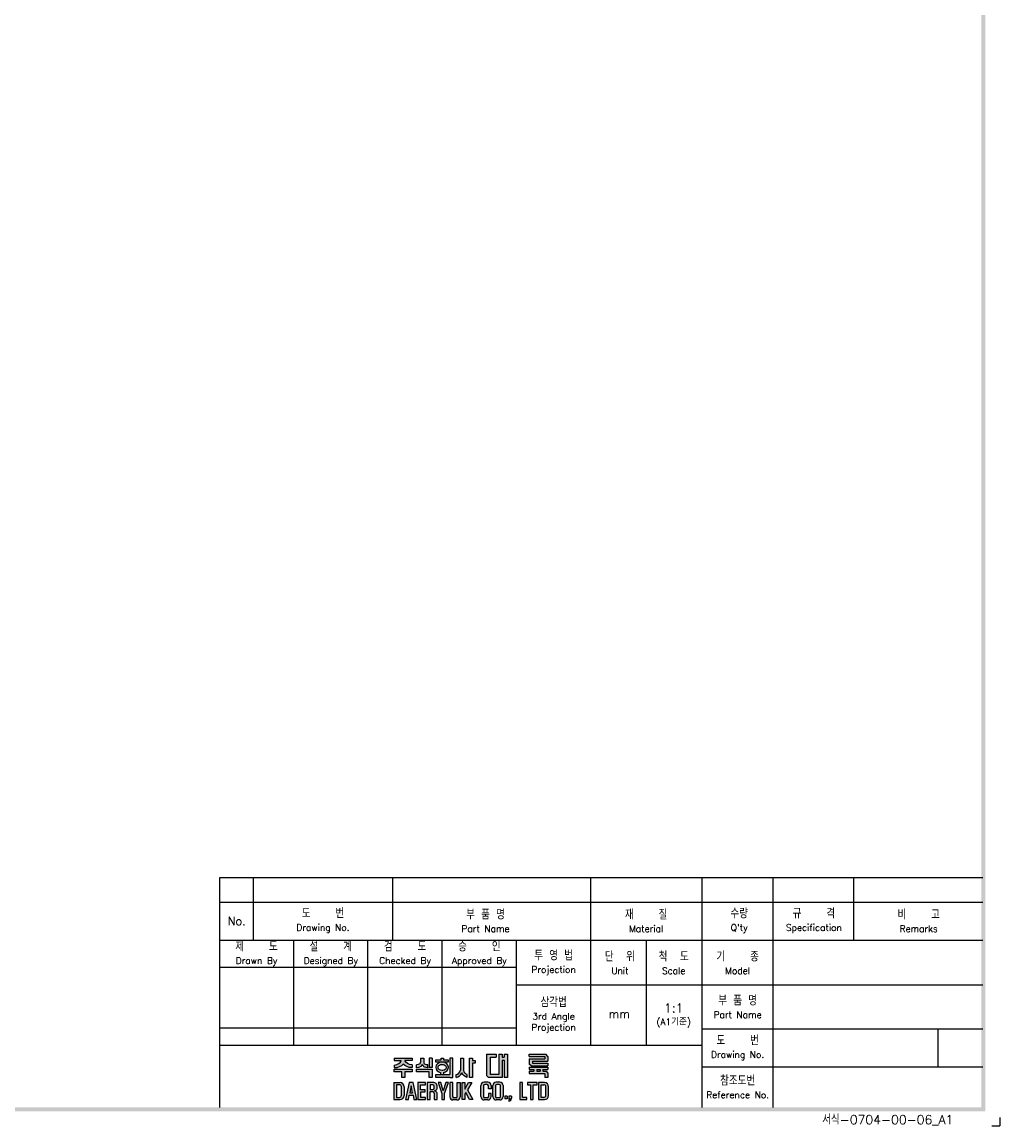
# Model space of a CAD drawing. Extents: x -26 to 1050, y -162 to 594.
# Tile 4 of 5: x 742 to 1050, y -162 to 186. Entities that reach past the tile are written whole.
import ezdxf

# ---------------------------------------------------------------- set-up
doc = ezdxf.new("R2010")
doc.units = 0
doc.header["$MEASUREMENT"] = 0
for name, color, linetype in [('di', 3, 'CONTINUOUS'), ('dimtaxt', 3, 'CONTINUOUS'), ('dwg', 7, 'CONTINUOUS')]:
    doc.layers.add(name, color=color, linetype=linetype)
doc.styles.get("Standard").update_dxf_attribs({"font": 'romans.shx', "height": 2, "bigfont": 'hgs.shx'})

# ---------------------------------------------------------------- blocks, each defined once
blk = doc.blocks.new('도면서식 A1')
at = {"layer": 'di', "insert": (780.92, -2.61), "char_height": 2.2, "width": 38.8706, "attachment_point": 4}
blk.add_mtext('서식-0704-00-06_A1', dxfattribs=at)
blk = doc.blocks.new('대륙')
at = {"layer": 'dimtaxt'}
h = blk.add_hatch(color=256, dxfattribs=at)
edge = h.paths.add_edge_path()
edge.add_line((51.99, 12.18), (47.65, 12.18))
edge.add_line((47.65, 12.18), (47.65, 11.59))
edge.add_line((47.65, 11.59), (49.36, 11.59))
edge.add_ellipse((47.48, 11.55), major_axis=(1.89, 0.39), ratio=0.576936, start_angle=268.0794, end_angle=342.4305, ccw=False)
edge.add_line((47.64, 10.44), (47.64, 9.87))
edge.add_ellipse((47.59, 11.36), major_axis=(2.46, 0), ratio=0.608939, start_angle=-88.7913, end_angle=-24.3158)
edge.add_ellipse((52.06, 11.36), major_axis=(-2.46, 0), ratio=0.608939, start_angle=384.3158, end_angle=448.3061)
edge.add_line((51.99, 9.87), (51.99, 10.51))
edge.add_ellipse((52.11, 11.62), major_axis=(-1.91, 0.31), ratio=0.577613, start_angle=17.5125, end_angle=91.8636, ccw=False)
edge.add_line((50.24, 11.59), (51.99, 11.59))
edge.add_line((51.99, 11.59), (51.99, 12.18))
h.paths.add_polyline_path([(52, 9.48), (47.64, 9.48), (47.64, 8.87), (49.46, 8.87), (49.46, 7.49), (50.19, 7.49), (50.19, 8.88), (52, 8.88)])
edge = h.paths.add_edge_path()
edge.add_arc((55.25, 11.18), 0.45, 180, 220.7047, ccw=False)
edge.add_line((54.8, 11.18), (54.8, 12.18))
edge.add_line((54.8, 12.18), (54.06, 12.18))
edge.add_line((54.06, 12.18), (54.06, 11.18))
edge.add_arc((53.61, 11.18), 0.45, 319.2953, 360, ccw=False)
edge.add_spline(control_points=[(53.95, 10.89), (53.94, 10.88), (53.93, 10.87), (53.83, 10.76), (53.7, 10.68), (53.03, 10.51)], knot_values=[3.761053, 3.761053, 3.761053, 3.761053, 3.807132, 3.807132, 4.298097, 4.298097, 4.298097, 4.298097], degree=3, periodic=0)
edge.add_line((53.03, 10.51), (53.03, 9.85))
edge.add_spline(control_points=[(53.03, 9.85), (53.05, 9.85), (53.06, 9.85), (53.74, 9.96), (53.94, 10.08), (54.15, 10.22), (54.2, 10.3), (54.43, 10.6)], knot_values=[3.495949, 3.495949, 3.495949, 3.495949, 3.524444, 3.524444, 4.06832, 4.06832, 4.379503, 4.379503, 4.379503, 4.379503], degree=3, periodic=0)
edge.add_spline(control_points=[(54.43, 10.6), (54.65, 10.3), (54.71, 10.22), (54.92, 10.08), (55.12, 9.96), (55.75, 9.88), (55.78, 9.87), (55.8, 9.86)], knot_values=[3.495949, 3.495949, 3.495949, 3.495949, 3.807132, 3.807132, 4.351008, 4.351008, 4.402945, 4.402945, 4.402945, 4.402945], degree=3, periodic=0)
edge.add_line((55.8, 9.86), (55.8, 10.59))
edge.add_spline(control_points=[(55.8, 10.59), (55.78, 10.59), (55.76, 10.6), (55.19, 10.66), (55.03, 10.75), (54.92, 10.87), (54.91, 10.88), (54.91, 10.89)], knot_values=[3.761053, 3.761053, 3.761053, 3.761053, 3.81299, 3.81299, 4.356866, 4.356866, 4.402945, 4.402945, 4.402945, 4.402945], degree=3, periodic=0)
h.paths.add_polyline_path([(56.82, 9.48), (53.03, 9.48), (53.03, 8.87), (56.1, 8.87), (56.1, 7.49), (56.82, 7.49)])
h.paths.add_polyline_path([(56.82, 12.19), (56.1, 12.19), (56.1, 9.87), (56.82, 9.87)])
h.paths.add_polyline_path([(60.76, 11.76), (59.58, 11.76), (59.58, 12.19), (59.05, 12.19), (59.05, 11.76), (57.74, 11.76), (57.74, 11.21), (60.76, 11.21)])
edge = h.paths.add_edge_path()
edge.add_ellipse((59.26, 9.92), major_axis=(-1.56, 0), ratio=0.830145, start_angle=101.7462, end_angle=265.4383)
edge.add_line((59.38, 11.21), (59.13, 11.21))
edge.add_ellipse((59.26, 9.92), major_axis=(1.56, 0), ratio=0.830145, start_angle=94.5617, end_angle=259.6787)
edge.add_line((58.98, 8.65), (58.98, 8.2))
edge.add_line((58.98, 8.2), (59.58, 8.2))
edge.add_line((59.58, 8.2), (59.58, 8.65))
edge = h.paths.add_edge_path(flags=16)
edge.add_spline(control_points=[(60.26, 9.92), (60.26, 10.03), (60.22, 10.15), (60.06, 10.37), (59.93, 10.48), (59.59, 10.63), (59.39, 10.66), (58.99, 10.64), (58.8, 10.59), (58.5, 10.41), (58.39, 10.3), (58.27, 10.07), (58.25, 9.96), (58.28, 9.73), (58.34, 9.62), (58.54, 9.4), (58.69, 9.3), (59.06, 9.19), (59.26, 9.17), (59.65, 9.23), (59.83, 9.31), (60.09, 9.5), (60.18, 9.62), (60.25, 9.8), (60.26, 9.86), (60.26, 9.92)], knot_values=[0, 0, 0, 0, 0.543876, 0.543876, 1.087752, 1.087752, 1.631628, 1.631628, 2.175504, 2.175504, 2.71938, 2.71938, 3.263256, 3.263256, 3.807132, 3.807132, 4.351008, 4.351008, 4.894884, 4.894884, 5.43876, 5.43876, 5.982636, 5.982636, 6.283185, 6.283185, 6.283185, 6.283185], degree=3, periodic=0)
for points in [[(61.83, 12.19), (61.11, 12.19), (61.11, 8.2), (57.74, 8.2), (57.74, 7.47), (61.11, 7.47), (61.83, 7.47)], [(70.89, 12.38), (72.38, 12.38), (72.38, 13.12), (70.01, 13.12), (70.01, 8), (70.53, 7.49), (73.84, 7.49), (73.84, 11.66), (74.29, 11.66), (74.29, 7.49), (75.14, 7.49), (75.14, 13.12), (74.29, 13.12), (74.29, 12.42), (73.84, 12.42), (73.84, 13.12), (73.01, 13.12), (73.01, 8.23), (70.89, 8.23)]]:
    blk.add_hatch(color=256, dxfattribs=at).paths.add_polyline_path(points)
h = blk.add_hatch(color=256, dxfattribs=at)
edge = h.paths.add_edge_path()
edge.add_line((64.41, 12.18), (63.7, 12.18))
edge.add_line((63.7, 12.18), (63.7, 9.23))
edge.add_ellipse((62.86, 9.12), major_axis=(0.66, 0.841), ratio=0.672815, start_angle=218.7862, end_angle=304.0863, ccw=False)
edge.add_line((62.7, 8.19), (62.7, 7.51))
edge.add_ellipse((63.11, 8.54), major_axis=(0.964, 0.919), ratio=0.540942, start_angle=220.7961, end_angle=301.7505)
edge.add_ellipse((64.93, 8.53), major_axis=(-0.866, 0.919), ratio=0.569913, start_angle=58.7442, end_angle=145.288)
edge.add_line((65.35, 7.49), (65.35, 8.17))
edge.add_ellipse((65.18, 9.26), major_axis=(-0.67, 1.07), ratio=0.576723, start_angle=74.3826, end_angle=142.9847, ccw=False)
edge.add_line((64.41, 9.18), (64.41, 12.18))
h.paths.add_polyline_path([(66.65, 10.99), (67.26, 10.99), (67.26, 11.63), (66.64, 11.63), (66.64, 12.18), (65.92, 12.18), (65.92, 7.49), (66.65, 7.49)])
h = blk.add_hatch(color=256, dxfattribs=at)
h.paths.add_polyline_path([(84.17, 12.56), (84.17, 11.99), (80.38, 11.99), (80.38, 10.74), (80.81, 10.32), (84.92, 10.32), (84.92, 10.92), (81.19, 10.92), (81.19, 11.44), (84.92, 11.44), (84.92, 12.6), (84.39, 13.12), (80.36, 13.12), (80.36, 12.56)])
h.paths.add_polyline_path([(83.7, 9.41), (84.92, 9.41), (84.92, 9.97), (80.36, 9.97), (80.36, 9.41), (81.48, 9.41), (81.48, 9.04), (80.35, 9.04), (80.35, 8.42), (84.18, 8.42), (84.18, 7.49), (84.92, 7.49), (84.92, 8.64), (84.52, 9.04), (83.7, 9.04)])
h.paths.add_polyline_path([(83, 9.41), (82.23, 9.41), (82.23, 9.04), (83, 9.04)], flags=17)
h = blk.add_hatch(color=256, dxfattribs=at)
h.paths.add_polyline_path([(47.58, 6.25), (47.58, 2.12), (49.06, 2.12, 0.414214), (50.06, 3.12), (50.06, 5.25, 0.414214), (49.06, 6.25)])
h.paths.add_polyline_path([(48.9, 5.73, -0.414214), (49.4, 5.23), (49.4, 3.16, -0.414214), (48.9, 2.66), (48.23, 2.66), (48.23, 5.73)], flags=16)
h.paths.add_polyline_path([(50.42, 2.11), (51.1, 2.11), (51.31, 3.17), (52.21, 3.17), (52.42, 2.11), (53.1, 2.11), (52.25, 6.23), (51.27, 6.23)])
h.paths.add_polyline_path([(51.77, 5.49), (52.09, 3.74), (51.43, 3.74)], flags=16)
h.paths.add_polyline_path([(53.4, 2.11), (55.25, 2.11), (55.25, 2.66), (54.07, 2.66), (54.07, 3.99), (55.15, 3.99), (55.15, 4.52), (54.06, 4.52), (54.06, 5.7), (55.21, 5.7), (55.21, 6.25), (53.4, 6.25)])
h.paths.add_polyline_path([(55.67, 2.12), (56.33, 2.12), (56.33, 4.05), (56.93, 4.05, -0.414214), (57.33, 3.65), (57.33, 2.12), (58.02, 2.12), (58.02, 3.65, 0.276846), (57.45, 4.24, 0.25864), (58.02, 4.77), (58.02, 5.43, 0.414214), (57.22, 6.23), (55.67, 6.23)])
h.paths.add_polyline_path([(56.33, 5.71), (57.04, 5.71, -0.414214), (57.34, 5.41), (57.34, 4.86, -0.414214), (57.04, 4.56), (56.33, 4.56)], flags=16)
h.paths.add_polyline_path([(59.2, 3.57), (59.2, 2.11), (59.85, 2.11), (59.85, 3.58), (60.8, 6.24), (60.13, 6.24), (59.53, 4.27), (58.97, 6.24), (58.28, 6.24)])
h.paths.add_polyline_path([(61.13, 2.78, 0.414214), (61.88, 2.03), (62.85, 2.03, 0.414214), (63.6, 2.78), (63.6, 6.24), (62.93, 6.24), (62.93, 2.84, -0.414214), (62.68, 2.59), (62.07, 2.59, -0.414214), (61.82, 2.84), (61.82, 6.24), (61.13, 6.24)])
h.paths.add_polyline_path([(64.11, 2.12), (64.77, 2.12), (64.77, 3.42), (64.98, 3.87), (65.9, 2.12), (66.68, 2.12), (65.38, 4.46), (66.48, 6.23), (65.69, 6.23), (64.76, 4.66), (64.76, 6.23), (64.11, 6.23)])
h.paths.add_polyline_path([(68.62, 2.84, 0.414214), (69.42, 2.04), (70.32, 2.04, 0.414214), (71.12, 2.84), (71.12, 3.62), (70.47, 3.62), (70.47, 2.85, -0.414214), (70.17, 2.55), (69.58, 2.55, -0.414214), (69.28, 2.85), (69.28, 5.49, -0.414214), (69.58, 5.79), (70.16, 5.79, -0.414214), (70.46, 5.49), (70.46, 4.76), (71.12, 4.76), (71.12, 5.52, 0.414214), (70.32, 6.32), (69.42, 6.32, 0.414214), (68.62, 5.52)])
h.paths.add_polyline_path([(71.57, 2.84, 0.414214), (72.37, 2.04), (73.25, 2.04, 0.414214), (74.05, 2.84), (74.05, 5.52, 0.414214), (73.25, 6.32), (72.37, 6.32, 0.414214), (71.57, 5.52)])
h.paths.add_polyline_path([(72.23, 5.5, -0.414214), (72.53, 5.8), (73.09, 5.8, -0.414214), (73.39, 5.5), (73.39, 2.85, -0.414214), (73.09, 2.55), (72.53, 2.55, -0.414214), (72.23, 2.85)], flags=16)
h.paths.add_polyline_path([(74.42, 2.34), (75.05, 2.34), (75.05, 2.98), (74.42, 2.98)])
h.paths.add_polyline_path([(75.76, 2.34, -0.316213), (75.39, 2.07), (75.39, 1.77, 0.409412), (76.08, 2.47), (76.08, 2.98), (75.39, 2.98), (75.39, 2.34)])
h.paths.add_polyline_path([(78.08, 2.12), (79.79, 2.12), (79.79, 2.67), (78.75, 2.67), (78.75, 6.24), (78.08, 6.24)])
h.paths.add_polyline_path([(80.68, 2.12), (81.35, 2.12), (81.35, 5.7), (82.27, 5.7), (82.27, 6.24), (79.92, 6.24), (79.92, 5.7), (80.68, 5.7)])
h.paths.add_polyline_path([(82.59, 2.13), (84.07, 2.13, 0.414214), (85.07, 3.13), (85.07, 5.24, 0.414214), (84.07, 6.24), (82.59, 6.24)])
h.paths.add_polyline_path([(83.24, 5.73), (83.9, 5.73, -0.414214), (84.4, 5.23), (84.4, 3.15, -0.414214), (83.9, 2.65), (83.24, 2.65)], flags=16)
for p, q in [((47.65, 12.18), (51.99, 12.18)), ((47.65, 12.18), (47.65, 11.59)), ((47.65, 11.59), (49.36, 11.59)), ((51.99, 11.59), (50.24, 11.59)), ((51.99, 12.18), (51.99, 11.59)), ((54.06, 12.18), (54.8, 12.18)), ((54.06, 12.18), (54.06, 11.18)), ((54.8, 12.18), (54.8, 11.18)), ((56.82, 12.19), (56.1, 12.19)), ((56.1, 12.19), (56.1, 9.87)), ((56.82, 12.19), (56.82, 9.87)), ((57.74, 11.76), (59.05, 11.76)), ((57.74, 11.21), (57.74, 11.76)), ((60.76, 11.21), (57.74, 11.21)), ((59.05, 11.76), (59.05, 12.19)), ((59.05, 12.19), (59.58, 12.19)), ((59.58, 12.19), (59.58, 11.76)), ((59.58, 11.76), (60.76, 11.76)), ((60.76, 11.76), (60.76, 11.21)), ((61.11, 12.19), (61.11, 8.2)), ((61.83, 12.19), (61.11, 12.19)), ((61.83, 7.47), (61.83, 12.19)), ((63.7, 12.18), (64.41, 12.18)), ((63.7, 12.18), (63.7, 9.23)), ((64.41, 12.18), (64.41, 9.18)), ((65.92, 7.49), (65.92, 12.18)), ((65.92, 12.18), (66.64, 12.18)), ((66.64, 12.18), (66.64, 11.63)), ((66.64, 11.63), (67.26, 11.63)), ((66.65, 10.99), (66.65, 7.49)), ((67.26, 10.99), (66.65, 10.99)), ((67.26, 11.63), (67.26, 10.99)), ((70.01, 13.12), (70.01, 8)), ((70.01, 13.12), (72.38, 13.12)), ((70.89, 12.38), (70.89, 8.23)), ((70.89, 12.38), (72.38, 12.38)), ((72.38, 13.12), (72.38, 12.38)), ((73.01, 13.12), (73.01, 8.23)), ((73.01, 13.12), (73.84, 13.12)), ((73.84, 13.12), (73.84, 12.42)), ((73.84, 12.42), (74.29, 12.42)), ((73.84, 11.66), (73.84, 7.49)), ((73.84, 11.66), (74.29, 11.66)), ((74.29, 13.12), (75.14, 13.12)), ((74.29, 13.12), (74.29, 12.42)), ((74.29, 11.66), (74.29, 7.49)), ((75.14, 13.12), (75.14, 7.49)), ((80.36, 13.12), (84.39, 13.12)), ((80.36, 12.56), (80.36, 13.12)), ((80.36, 12.56), (84.17, 12.56)), ((80.38, 11.99), (84.17, 11.99)), ((80.38, 11.99), (80.38, 10.74)), ((80.81, 10.32), (80.38, 10.74)), ((81.19, 11.44), (84.92, 11.44)), ((81.19, 11.44), (81.19, 10.92)), ((81.19, 10.92), (84.92, 10.92)), ((84.17, 12.56), (84.17, 11.99)), ((84.92, 12.6), (84.39, 13.12)), ((84.92, 12.6), (84.92, 11.44)), ((84.92, 10.92), (84.92, 10.32)), ((47.64, 10.44), (47.64, 9.87)), ((47.64, 9.48), (52, 9.48)), ((47.64, 8.87), (47.64, 9.48)), ((49.46, 8.87), (47.64, 8.87)), ((49.46, 7.49), (49.46, 8.87)), ((50.19, 8.88), (50.19, 7.49)), ((52, 8.88), (50.19, 8.88)), ((51.99, 10.51), (51.99, 9.87)), ((52, 9.48), (52, 8.88)), ((53.03, 9.85), (53.03, 10.51)), ((53.03, 9.48), (56.82, 9.48)), ((53.03, 8.87), (53.03, 9.48)), ((56.1, 8.87), (53.03, 8.87)), ((55.8, 9.86), (55.8, 10.59)), ((56.82, 9.87), (56.1, 9.87)), ((56.1, 7.49), (56.1, 8.87)), ((56.82, 9.48), (56.82, 7.49)), ((57.74, 8.2), (61.11, 8.2)), ((57.74, 7.47), (57.74, 8.2)), ((58.98, 8.2), (58.98, 8.65)), ((59.58, 8.65), (59.58, 8.2)), ((62.7, 7.51), (62.7, 8.19)), ((65.35, 7.49), (65.35, 8.17)), ((73.01, 8.23), (70.89, 8.23)), ((80.35, 9.04), (81.48, 9.04)), ((80.35, 9.04), (80.35, 8.42)), ((80.35, 8.42), (84.18, 8.42)), ((80.36, 9.97), (84.92, 9.97)), ((80.36, 9.97), (80.36, 9.41)), ((80.36, 9.41), (81.48, 9.41)), ((80.81, 10.32), (84.92, 10.32)), ((81.48, 9.41), (81.48, 9.04)), ((82.23, 9.41), (83, 9.41)), ((82.23, 9.41), (82.23, 9.04)), ((82.23, 9.04), (83, 9.04)), ((83, 9.41), (83, 9.04)), ((83.7, 9.41), (84.92, 9.41)), ((83.7, 9.41), (83.7, 9.04)), ((83.7, 9.04), (84.52, 9.04)), ((84.18, 8.42), (84.18, 7.49)), ((84.92, 8.64), (84.52, 9.04)), ((84.92, 9.97), (84.92, 9.41)), ((84.92, 8.64), (84.92, 7.49)), ((47.58, 6.25), (47.58, 2.12)), ((47.58, 6.25), (49.06, 6.25)), ((48.23, 5.73), (48.23, 2.66)), ((48.9, 5.73), (48.23, 5.73)), ((50.19, 7.49), (49.46, 7.49)), ((51.27, 6.23), (50.42, 2.11)), ((52.25, 6.23), (51.27, 6.23)), ((51.77, 5.49), (51.43, 3.74)), ((52.09, 3.74), (51.77, 5.49)), ((53.1, 2.11), (52.25, 6.23)), ((55.21, 6.25), (53.4, 6.25)), ((53.4, 6.25), (53.4, 2.11)), ((54.06, 5.7), (55.21, 5.7)), ((54.06, 4.52), (54.06, 5.7)), ((55.21, 5.7), (55.21, 6.25)), ((55.67, 6.23), (55.67, 2.12)), ((57.22, 6.23), (55.67, 6.23)), ((56.82, 7.49), (56.1, 7.49)), ((56.33, 5.71), (56.33, 4.56)), ((57.04, 5.71), (56.33, 5.71)), ((57.34, 4.86), (57.34, 5.41)), ((61.11, 7.47), (57.74, 7.47)), ((58.02, 4.77), (58.02, 5.43)), ((58.97, 6.24), (58.28, 6.24)), ((58.28, 6.24), (59.2, 3.57)), ((59.53, 4.27), (58.97, 6.24)), ((60.13, 6.24), (59.53, 4.27)), ((59.85, 3.58), (60.8, 6.24)), ((60.8, 6.24), (60.13, 6.24)), ((61.11, 7.47), (61.83, 7.47)), ((61.13, 6.24), (61.13, 2.78)), ((61.82, 6.24), (61.13, 6.24)), ((61.82, 2.84), (61.82, 6.24)), ((62.93, 2.84), (62.93, 6.24)), ((62.93, 6.24), (63.6, 6.24)), ((63.6, 6.24), (63.6, 2.78)), ((64.11, 2.12), (64.11, 6.23)), ((64.11, 6.23), (64.76, 6.23)), ((64.76, 4.66), (65.69, 6.23)), ((64.76, 6.23), (64.76, 4.66)), ((66.48, 6.23), (65.38, 4.46)), ((65.69, 6.23), (66.48, 6.23)), ((66.65, 7.49), (65.92, 7.49)), ((68.62, 2.84), (68.62, 5.52)), ((69.28, 5.49), (69.28, 2.85)), ((70.32, 6.32), (69.42, 6.32)), ((70.16, 5.79), (69.58, 5.79)), ((70.53, 7.49), (70.01, 8)), ((70.46, 4.76), (70.46, 5.49)), ((73.84, 7.49), (70.53, 7.49)), ((71.12, 5.52), (71.12, 4.76)), ((71.57, 2.84), (71.57, 5.52)), ((72.23, 5.5), (72.23, 2.85)), ((73.25, 6.32), (72.37, 6.32)), ((73.09, 5.8), (72.53, 5.8)), ((73.39, 2.85), (73.39, 5.5)), ((74.05, 5.52), (74.05, 2.84)), ((75.14, 7.49), (74.29, 7.49)), ((78.08, 6.24), (78.08, 2.12)), ((78.75, 6.24), (78.08, 6.24)), ((78.75, 2.67), (78.75, 6.24)), ((82.27, 6.24), (79.92, 6.24)), ((79.92, 6.24), (79.92, 5.7)), ((79.92, 5.7), (80.68, 5.7)), ((80.68, 5.7), (80.68, 2.12)), ((81.35, 2.12), (81.35, 5.7)), ((81.35, 5.7), (82.27, 5.7)), ((82.27, 5.7), (82.27, 6.24)), ((82.59, 6.24), (82.59, 2.13)), ((84.07, 6.24), (82.59, 6.24)), ((83.24, 2.65), (83.24, 5.73)), ((83.24, 5.73), (83.9, 5.73)), ((84.92, 7.49), (84.18, 7.49)), ((49.4, 3.16), (49.4, 5.23)), ((50.06, 5.25), (50.06, 3.12)), ((51.1, 2.11), (51.31, 3.17)), ((51.31, 3.17), (52.21, 3.17)), ((51.43, 3.74), (52.09, 3.74)), ((52.21, 3.17), (52.42, 2.11)), ((55.15, 4.52), (54.06, 4.52)), ((54.07, 3.99), (55.15, 3.99)), ((54.07, 2.66), (54.07, 3.99)), ((55.15, 3.99), (55.15, 4.52)), ((56.33, 4.56), (57.04, 4.56)), ((56.33, 2.12), (56.33, 4.05)), ((56.33, 4.05), (56.93, 4.05)), ((57.33, 3.65), (57.33, 2.12)), ((58.02, 2.12), (58.02, 3.65)), ((59.2, 3.57), (59.2, 2.11)), ((59.85, 2.11), (59.85, 3.58)), ((64.98, 3.87), (64.77, 3.42)), ((64.77, 3.42), (64.77, 2.12)), ((65.9, 2.12), (64.98, 3.87)), ((65.38, 4.46), (66.68, 2.12)), ((71.12, 4.76), (70.46, 4.76)), ((70.47, 3.62), (70.47, 2.85)), ((71.12, 3.62), (70.47, 3.62)), ((71.12, 2.84), (71.12, 3.62)), ((74.42, 2.98), (74.42, 2.34)), ((75.05, 2.98), (74.42, 2.98)), ((75.05, 2.98), (75.05, 2.34)), ((75.39, 2.98), (75.39, 2.34)), ((76.08, 2.98), (75.39, 2.98)), ((76.08, 2.98), (76.08, 2.47)), ((84.4, 3.15), (84.4, 5.23)), ((85.07, 3.13), (85.07, 5.24)), ((47.58, 2.12), (49.06, 2.12)), ((48.23, 2.66), (48.9, 2.66)), ((50.42, 2.11), (51.1, 2.11)), ((52.42, 2.11), (53.1, 2.11)), ((53.4, 2.11), (55.25, 2.11)), ((55.25, 2.66), (54.07, 2.66)), ((55.25, 2.11), (55.25, 2.66)), ((55.67, 2.12), (56.33, 2.12)), ((57.33, 2.12), (58.02, 2.12)), ((59.2, 2.11), (59.85, 2.11)), ((62.85, 2.03), (61.88, 2.03)), ((62.68, 2.59), (62.07, 2.59)), ((64.77, 2.12), (64.11, 2.12)), ((66.68, 2.12), (65.9, 2.12)), ((70.32, 2.04), (69.42, 2.04)), ((70.17, 2.55), (69.58, 2.55)), ((73.25, 2.04), (72.37, 2.04)), ((73.09, 2.55), (72.53, 2.55)), ((75.05, 2.34), (74.42, 2.34)), ((75.76, 2.34), (75.39, 2.34)), ((75.39, 2.07), (75.39, 1.77)), ((78.08, 2.12), (79.79, 2.12)), ((79.79, 2.67), (78.75, 2.67)), ((79.79, 2.12), (79.79, 2.67)), ((80.68, 2.12), (81.35, 2.12)), ((82.59, 2.13), (84.07, 2.13)), ((83.9, 2.65), (83.24, 2.65))]:
    blk.add_line(p, q, dxfattribs=at)
for centre, radius, start, end in [((53.61, 11.18), 0.45, 319.2953, 360), ((55.25, 11.18), 0.45, 180, 220.7047), ((48.9, 5.23), 0.5, 0, 90), ((49.06, 5.25), 1, 0, 90), ((57.22, 4.85), 0.8, 270, 270), ((57.04, 5.41), 0.3, 0, 90), ((57.22, 5.43), 0.8, 0, 90), ((69.42, 5.52), 0.8, 90, 180), ((69.58, 5.49), 0.3, 90, 180), ((70.16, 5.49), 0.3, 0, 90), ((70.32, 5.52), 0.8, 0, 90), ((72.37, 5.52), 0.8, 90, 180), ((72.53, 5.5), 0.3, 90, 180), ((73.09, 5.5), 0.3, 0, 90), ((73.25, 5.52), 0.8, 0, 90), ((83.9, 5.23), 0.5, 0, 90), ((84.07, 5.24), 1, 0, 90), ((48.9, 3.16), 0.5, 270, 0), ((49.06, 3.12), 1, 270, 0), ((56.93, 3.65), 0.4, 0, 90), ((57.04, 4.86), 0.3, 270, 0), ((57.26, 5.02), 0.8, 283.6828, 341.6876), ((57.24, 3.47), 0.8, 12.921, 74.819), ((61.88, 2.78), 0.75, 180, 270), ((62.07, 2.84), 0.25, 180, 270), ((62.68, 2.84), 0.25, 270, 0), ((62.85, 2.78), 0.75, 270, 0), ((69.42, 2.84), 0.8, 180, 270), ((69.58, 2.85), 0.3, 180, 270), ((70.17, 2.85), 0.3, 270, 0), ((70.32, 2.84), 0.8, 270, 0), ((72.37, 2.84), 0.8, 180, 270), ((72.53, 2.85), 0.3, 180, 270), ((73.09, 2.85), 0.3, 270, 0), ((73.25, 2.84), 0.8, 270, 0), ((83.9, 3.15), 0.5, 270, 0), ((84.07, 3.13), 1, 270, 0), ((75.38, 2.47), 0.7, 270.9408, 0), ((75.38, 2.47), 0.4, 271.6466, 341.8371)]:
    blk.add_arc(centre, radius, start, end, dxfattribs=at)
for centre, major_axis, ratio, start_param, end_param in [((47.48, 11.55), (1.89, 0.39), 0.576936, 4.678869, 5.97654), ((47.59, 11.36), (-2.46, 0), 0.608939, 1.591893, 2.717202), ((59.26, 9.92), (1.56, 0), 0.830145, 1.650413, 4.532248), ((59.26, 9.92), (-1.56, 0), 0.830145, 1.775806, 4.632772), ((62.86, 9.12), (0.66, 0.841), 0.672815, 3.81854, 5.307307), ((63.11, 8.54), (0.964, 0.919), 0.540942, 3.853619, 5.26654)]:
    blk.add_ellipse(centre, major_axis=major_axis, ratio=ratio, start_param=start_param, end_param=end_param, dxfattribs=at)
at = {"layer": 'dimtaxt', "extrusion": (0, 0, -1)}
for centre, major_axis, ratio, start_param, end_param in [((52.06, 11.36), (-2.46, 0), 0.608939, -1.541231, -0.42439), ((52.11, 11.62), (-1.91, 0.31), 0.577613, 4.679864, 5.977535), ((64.93, 8.53), (-0.866, 0.919), 0.569913, 3.747431, 5.257905), ((65.18, 9.26), (-0.67, 1.07), 0.576723, 3.787632, 4.984965)]:
    blk.add_ellipse(centre, major_axis=major_axis, ratio=ratio, start_param=start_param, end_param=end_param, dxfattribs=at)
at = {"layer": 'dimtaxt'}
for points, knots in [([(53.95, 10.89), (53.94, 10.88), (53.93, 10.87), (53.83, 10.76), (53.7, 10.68), (53.03, 10.51)], [3.7610527, 3.7610527, 3.7610527, 3.7610527, 3.8071317, 3.8071317, 4.2980967, 4.2980967, 4.2980967, 4.2980967]), ([(54.91, 10.89), (54.91, 10.88), (54.92, 10.87), (55.03, 10.75), (55.19, 10.66), (55.76, 10.6), (55.78, 10.59), (55.8, 10.59)], [3.7610527, 3.7610527, 3.7610527, 3.7610527, 3.8071317, 3.8071317, 4.3510077, 4.3510077, 4.4029453, 4.4029453, 4.4029453, 4.4029453]), ([(54.43, 10.6), (54.2, 10.3), (54.15, 10.22), (53.94, 10.08), (53.74, 9.96), (53.06, 9.85), (53.05, 9.85), (53.03, 9.85)], [3.4959493, 3.4959493, 3.4959493, 3.4959493, 3.8071317, 3.8071317, 4.3510077, 4.3510077, 4.3795026, 4.3795026, 4.3795026, 4.3795026]), ([(54.43, 10.6), (54.65, 10.3), (54.71, 10.22), (54.92, 10.08), (55.12, 9.96), (55.75, 9.88), (55.78, 9.87), (55.8, 9.86)], [3.4959493, 3.4959493, 3.4959493, 3.4959493, 3.8071317, 3.8071317, 4.3510077, 4.3510077, 4.4029453, 4.4029453, 4.4029453, 4.4029453]), ([(60.26, 9.92), (60.26, 10.03), (60.22, 10.15), (60.06, 10.37), (59.93, 10.48), (59.59, 10.63), (59.39, 10.66), (58.99, 10.64), (58.8, 10.59), (58.5, 10.41), (58.39, 10.3), (58.27, 10.07), (58.25, 9.96), (58.28, 9.73), (58.34, 9.62), (58.54, 9.4), (58.69, 9.3), (59.06, 9.19), (59.26, 9.17), (59.65, 9.23), (59.83, 9.31), (60.09, 9.5), (60.18, 9.62), (60.25, 9.8), (60.26, 9.86), (60.26, 9.92)], [0, 0, 0, 0, 0.543876, 0.543876, 1.087752, 1.087752, 1.631628, 1.631628, 2.175504, 2.175504, 2.71938, 2.71938, 3.263256, 3.263256, 3.807132, 3.807132, 4.351008, 4.351008, 4.894884, 4.894884, 5.43876, 5.43876, 5.982636, 5.982636, 6.283185, 6.283185, 6.283185, 6.283185])]:
    blk.add_open_spline(points, degree=3, knots=knots, dxfattribs=at)

msp = doc.modelspace()

# ---------------------------------------------------------------- linework, layer by layer
at = {"layer": 'di'}
for p in [(1049.933, -159.146), (1047.333, -161.746)]:
    msp.add_line(p, (1049.933, -161.746), dxfattribs=at)
at = {"layer": 'dimtaxt'}
for p, q in [((1044.52, -83.611), (804.02, -83.611)), ((804.02, -83.611), (804.02, -155.896)), ((814.709, -103.137), (814.709, -83.637)), ((858.62, -103.111), (858.62, -83.611)), ((921.02, -103.111), (921.02, -83.611)), ((956.12, -103.111), (956.12, -83.611)), ((978.468, -103.111), (978.468, -83.611)), ((1003.871, -103.111), (1003.871, -83.611)), ((1044.52, -91.411), (804.02, -91.411)), ((827.42, -136.421), (827.42, -103.327)), ((850.82, -136.421), (850.82, -103.327)), ((874.22, -136.421), (874.22, -103.327)), ((897.62, -136.421), (897.62, -103.327)), ((921.02, -136.421), (921.02, -103.327)), ((938.57, -136.421), (938.57, -103.327)), ((956.12, -155.944), (956.12, -103.327)), ((978.468, -155.944), (978.468, -103.327)), ((897.62, -111.81), (804.073, -111.81)), ((1044.52, -117.449), (897.62, -117.449)), ((897.62, -130.928), (804.102, -130.928)), ((1044.52, -131.24), (956.12, -131.24)), ((1030.468, -143.25), (1030.468, -131.24)), ((956.12, -136.421), (804.02, -136.421)), ((1044.52, -143.25), (956.12, -143.25))]:
    msp.add_line(p, q, dxfattribs=at)
at = {"layer": 'dwg'}
msp.add_line((1044.52, -103.327), (804.02, -103.327), dxfattribs=at)
for points in [[(1045.383, 589.004), (1044.083, 587.704), (1045.383, -157.196), (1044.083, -155.896)], [(804.233, -103.132), (804.233, -103.522), (1044.195, -103.132), (1044.195, -103.522)], [(1045.383, -157.196), (1044.083, -155.896), (-15.417, -157.196), (-14.117, -155.896)]]:
    msp.add_trace(points, dxfattribs=at)

# ---------------------------------------------------------------- block references
at = {"layer": 'di', "xscale": 1.3, "yscale": 1.3, "zscale": 1.3}
msp.add_blockref('대륙', (797.15, -156.22), dxfattribs=at)
at = {"layer": 'dwg', "xscale": 1.3, "yscale": 1.3, "zscale": 1.3}
msp.add_blockref('도면서식 A1', (-21.267, -156.546), dxfattribs=at)

# ---------------------------------------------------------------- texts
at = {"layer": 'di', "attachment_point": 5}
for s, insert, char_height, width in [('{\\H1.1x;도    번\\P\\H0.72727x;Drawing No.}', (836.664, -97.218), 2.6, 43.9108), ('{\\H1.1x;부 품 명\\P\\H0.72727x;Part Name}', (887.87, -97.261), 2.6, 58.5), ('{\\H1.1x;재    질\\P\\H0.72727x;Material}', (938.467, -97.261), 2.6, 35.80329), ("{\\H1.1x;수량\\P\\H0.72727x;Q'ty}", (967.782, -97.261), 2.6, 12.29671), ('{\\H1.1x;규    격\\P\\H0.72727x;Specification}', (991.318, -97.261), 2.6, 35.1), ('{\\H1.1x;비    고\\P\\H0.72727x;Remarks}', (1024.339, -97.261), 2.6, 50.7), ('No.', (809.471, -97.218), 2.6, 10.47554), ('{\\H1.1x;제    도\\P\\H0.72727x;Drawn By}', (815.72, -107.666), 2.6, 23.4), ('{\\H1.1x;설    계}\\P{\\H0.8x;Designed By}', (839.12, -107.666), 2.6, 23.4), ('{\\H1.1x;검    도\\P\\H0.72727x;Checked By}', (862.52, -107.666), 2.6, 23.4), ('승    인\\P{\\H0.72727x;Approved By}', (885.92, -107.666), 2.86, 23.4), ('투 영 법\\P{\\H0.72727x;Projection}', (909.32, -110.486), 2.86, 23.4), ('{\\H1.1x;단  위}\\P{\\H0.8x;Unit}', (930.195, -110.486), 2.6, 20.8), ('{\\H1.1x;척  도\\P\\H0.72727x;Scale}', (947.148, -110.486), 2.6, 20.8), ('기    종\\P{\\H0.72727x;Model}', (967.294, -110.486), 2.86, 22.34861), ('{\\H1.1x;삼각법\\H0.45455x;\\P\\H1.6x;3rd Angle\\PProjection}', (909.32, -126.935), 2.6, 23.4), ('부 품 명\\P{\\H0.72727x;Part Name}', (967.294, -124.344), 2.86, 22.34861), ('도    번\\P{\\H0.72727x;Drawing No.}', (967.294, -137.245), 2.86, 22.34861), ('참조도번\\P{\\H0.72727x;Reference No.}', (967.294, -149.573), 2.86, 22.34861)]:
    msp.add_mtext(s, dxfattribs=dict(at, insert=insert, char_height=char_height, width=width))
at = {"layer": 'dimtaxt'}
msp.add_text('mm', height=2.6, dxfattribs=at).set_placement((926.658, -127.767))
at = {"layer": 'dimtaxt', "insert": (947.148, -126.935), "char_height": 2.86, "width": 20.8, "attachment_point": 5}
msp.add_mtext('1:1\\P{\\H0.72727x;(A1기준)}', dxfattribs=at)

doc.saveas('drawing.dxf')
